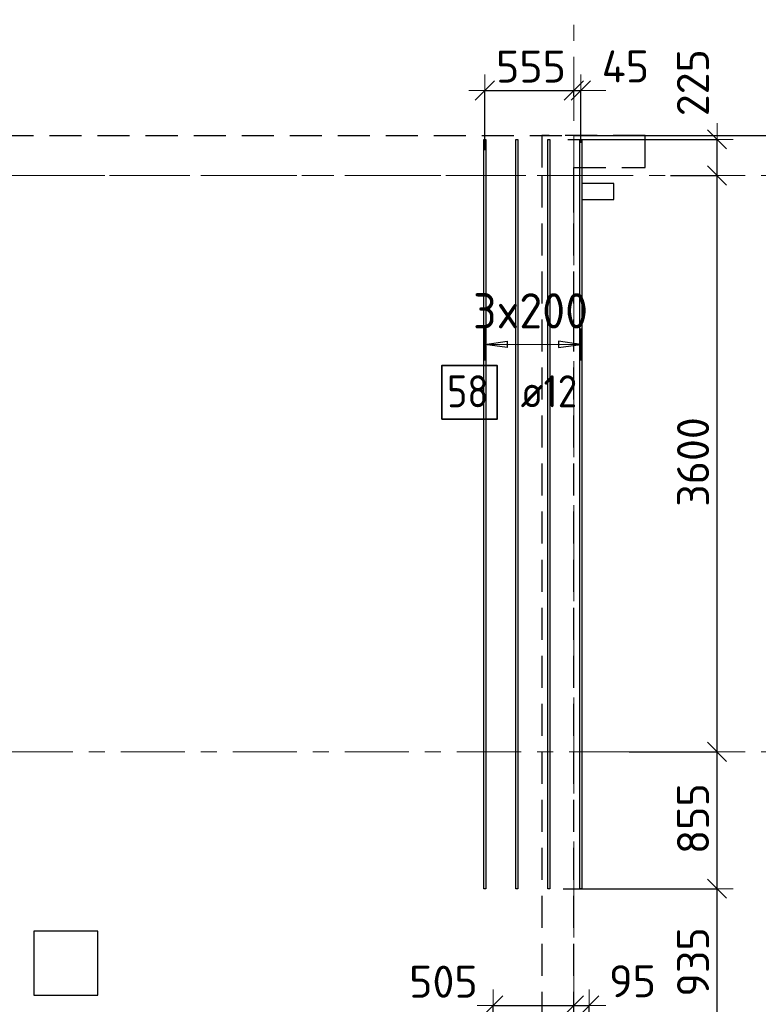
# Model space of a CAD drawing. Header units: metres. Extents: x -38 to 107, y -15 to 21.
# Tile 32 of 89: x 35.24 to 39.85, y 11.22 to 17.37. Entities that reach past the tile are written whole.
import ezdxf

# ---------------------------------------------------------------- set-up
doc = ezdxf.new("R2010")
doc.units = ezdxf.units.M
doc.header["$PDMODE"] = 65
for name, pattern in [('______11', [0.5, 0.4, -0.05, 0, -0.05]), ('______2', [0.27, 0.2, -0.07]), ('______3', [0.5, 0.4, -0.1]), ('______5', [1.1, 0.8, -0.1, 0.1, -0.1])]:
    doc.linetypes.add(name, pattern=pattern)
for name, color, linetype, lineweight in [('XR$2$Осевая линия (1)', 7, '______5', 13), ('XR$2$Размерная линия (1)', 7, 'Continuous', 13), ('XR$3$Балка (1)', 7, '______3', 13), ('XR$3$Перекрытие (1)', 7, 'Continuous', 35), ('XR$3$Размерная линия (1)', 7, 'Continuous', 13)]:
    doc.layers.add(name, color=color, linetype=linetype, lineweight=lineweight)
doc.layers.add('XR$3$Арм.стержн.Доп. Арм верхн.зоны Х', color=7, linetype='Continuous', lineweight=35, true_color=0x8c8cff)
doc.layers.add('XR$5$Стена_ бетон несущ.', color=7, linetype='Continuous', lineweight=70, true_color=0xb4b496)
doc.styles.add('ISOCPEUR', font='txt')
doc.dimstyles.new('DIMSTYLE_3', dxfattribs={"dimtxt": 0.2, "dimasz": 0.2, "dimexe": 0, "dimexo": 0, "dimgap": 0.1, "dimtad": 2, "dimdec": 0, "dimlfac": 1000, "dimrnd": 5, "dimzin": 12, "dimdsep": 46, "dimtxsty": 'ISOCPEUR', "dimblk1": 'ALL_ML_STRICH', "dimblk2": 'ALL_ML_STRICH', "dimsah": 1, "dimcen": 0, "dimclrd": 7, "dimclre": 256, "dimclrt": 7, "dimadec": 0, "dimazin": 0, "dimtfac": 1, "dimtdec": 0, "dimtix": 1, "dimtmove": 2, "dimatfit": 3, "dimfxl": 0, "dimtzin": 0, "dimlwd": 0, "dimlwe": -3, "dimarcsym": 0})
doc.dimstyles.new('DIMSTYLE_6', dxfattribs={"dimtxt": 0.2, "dimasz": 0.2, "dimexe": 0, "dimexo": 0, "dimgap": 0.1, "dimtad": 2, "dimdec": 0, "dimlfac": 1000, "dimrnd": 5, "dimzin": 12, "dimdsep": 46, "dimtxsty": 'ISOCPEUR', "dimblk1": 'ALL_ML_STRICH', "dimblk2": 'ALL_ML_STRICH', "dimsah": 1, "dimcen": 0, "dimclrd": 7, "dimclre": 256, "dimclrt": 7, "dimadec": 0, "dimazin": 0, "dimtfac": 1, "dimtdec": 0, "dimtix": 1, "dimtmove": 2, "dimatfit": 3, "dimfxl": 0, "dimtvp": 1.2, "dimtzin": 0, "dimlwd": 0, "dimlwe": -3, "dimarcsym": 0})

# ---------------------------------------------------------------- blocks, each defined once
blk = doc.blocks.new('ALL_ML_STRICH')
at = {"color": 0, "linetype": 'ByBlock', "lineweight": -2}
for p, q in [((0, -0.5), (0, 0.5)), ((-1, 0), (0.5, 0)), ((-0.3, -0.3), (0.3, 0.3))]:
    blk.add_line(p, q, dxfattribs=at)
blk = doc.blocks.new('*D11')
at = {"layer": 'DEFPOINTS', "color": 7, "linetype": 'Continuous', "lineweight": 13, "transparency": 33554687}
for p in [(0.5, 19.5574), (0.5, 19.3768), (61.6, 17.1197)]:
    blk.add_point(p, dxfattribs=at)
at = {"layer": 'XR$2$Размерная линия (1)', "color": 9, "linetype": 'Continuous', "lineweight": -2, "true_color": 0xc7c7c7, "transparency": 33554687}
for p, q in [((0.5, 19.3568), (0.5, 19.5574)), ((61.6, 17.1397), (61.6, 19.5574))]:
    blk.add_line(p, q, dxfattribs=at)
at = {"layer": 'XR$2$Размерная линия (1)', "color": 7, "linetype": 'Continuous', "lineweight": -2, "transparency": 33554687}
blk.add_line((0.5, 19.5574), (61.6, 19.5574), dxfattribs=at)
at = {"layer": 'XR$2$Размерная линия (1)', "color": 7, "linetype": 'Continuous', "lineweight": 13, "transparency": 33554687, "xscale": 0.2, "yscale": 0.2, "zscale": 0.2, "rotation": 180}
blk.add_blockref('ALL_ML_STRICH', (0.5, 19.5574), dxfattribs=at)
at = {"layer": 'XR$2$Размерная линия (1)', "color": 7, "linetype": 'Continuous', "lineweight": 13, "transparency": 33554687, "xscale": 0.2, "yscale": 0.2, "zscale": 0.2}
blk.add_blockref('ALL_ML_STRICH', (61.6, 19.5574), dxfattribs=at)
at = {"layer": 'XR$2$Размерная линия (1)', "color": 7, "linetype": 'Continuous', "lineweight": 13, "transparency": 33554687, "insert": (31.1, 19.7074), "char_height": 0.2, "width": 1, "attachment_point": 5, "style": 'ISOCPEUR'}
blk.add_mtext('\\A1;{61100}', dxfattribs=at)
blk = doc.blocks.new('*D210')
at = {"layer": 'DEFPOINTS', "color": 7, "linetype": 'Continuous', "lineweight": 13, "transparency": 33554687}
for p in [(38.6131, 11.9452), (38.7, 11.0098), (39.5947, 11.0098)]:
    blk.add_point(p, dxfattribs=at)
at = {"layer": 'XR$3$Размерная линия (1)', "color": 9, "linetype": 'Continuous', "lineweight": -2, "true_color": 0xc7c7c7, "transparency": 33554687}
for p, q in [((38.6331, 11.9452), (39.5947, 11.9452)), ((38.72, 11.0098), (39.5947, 11.0098))]:
    blk.add_line(p, q, dxfattribs=at)
at = {"layer": 'XR$3$Размерная линия (1)', "color": 7, "linetype": 'Continuous', "lineweight": -2, "transparency": 33554687}
blk.add_line((39.5947, 11.0098), (39.5947, 11.9452), dxfattribs=at)
at = {"layer": 'XR$3$Размерная линия (1)', "color": 7, "linetype": 'Continuous', "lineweight": 13, "transparency": 33554687, "xscale": 0.2, "yscale": 0.2, "zscale": 0.2}
for p, rotation in [((39.5947, 11.9452), 90), ((39.5947, 11.0098), 270)]:
    blk.add_blockref('ALL_ML_STRICH', p, dxfattribs=dict(at, rotation=rotation))
at = {"layer": 'XR$3$Размерная линия (1)', "color": 7, "linetype": 'Continuous', "lineweight": 13, "transparency": 33554687, "insert": (39.4447, 11.4875), "char_height": 0.2, "width": 0.6, "attachment_point": 5, "rotation": 90, "style": 'ISOCPEUR'}
blk.add_mtext('\\A1;{935}', dxfattribs=at)
blk = doc.blocks.new('*D211')
at = {"layer": 'DEFPOINTS', "color": 7, "linetype": 'Continuous', "lineweight": 13, "transparency": 33554687}
for p in [(39.0249, 12.8), (38.6131, 11.9452), (39.5947, 11.9452)]:
    blk.add_point(p, dxfattribs=at)
at = {"layer": 'XR$3$Размерная линия (1)', "color": 9, "linetype": 'Continuous', "lineweight": -2, "true_color": 0xc7c7c7, "transparency": 33554687}
for p, q in [((39.0449, 12.8), (39.5947, 12.8)), ((38.6331, 11.9452), (39.5947, 11.9452))]:
    blk.add_line(p, q, dxfattribs=at)
at = {"layer": 'XR$3$Размерная линия (1)', "color": 7, "linetype": 'Continuous', "lineweight": -2, "transparency": 33554687}
blk.add_line((39.5947, 11.9452), (39.5947, 12.8), dxfattribs=at)
at = {"layer": 'XR$3$Размерная линия (1)', "color": 7, "linetype": 'Continuous', "lineweight": 13, "transparency": 33554687, "xscale": 0.2, "yscale": 0.2, "zscale": 0.2}
for p, rotation in [((39.5947, 12.8), 90), ((39.5947, 11.9452), 270)]:
    blk.add_blockref('ALL_ML_STRICH', p, dxfattribs=dict(at, rotation=rotation))
at = {"layer": 'XR$3$Размерная линия (1)', "color": 7, "linetype": 'Continuous', "lineweight": 13, "transparency": 33554687, "insert": (39.4447, 12.3826), "char_height": 0.2, "width": 0.6, "attachment_point": 5, "rotation": 90, "style": 'ISOCPEUR'}
blk.add_mtext('\\A1;{855}', dxfattribs=at)
blk = doc.blocks.new('*D212')
at = {"layer": 'DEFPOINTS', "color": 7, "linetype": 'Continuous', "lineweight": 13, "transparency": 33554687}
for p in [(39.2836, 16.4), (39.0249, 12.8), (39.5947, 12.8)]:
    blk.add_point(p, dxfattribs=at)
at = {"layer": 'XR$3$Размерная линия (1)', "color": 9, "linetype": 'Continuous', "lineweight": -2, "true_color": 0xc7c7c7, "transparency": 33554687}
for p, q in [((39.3036, 16.4), (39.5947, 16.4)), ((39.0449, 12.8), (39.5947, 12.8))]:
    blk.add_line(p, q, dxfattribs=at)
at = {"layer": 'XR$3$Размерная линия (1)', "color": 7, "linetype": 'Continuous', "lineweight": -2, "transparency": 33554687}
blk.add_line((39.5947, 12.8), (39.5947, 16.4), dxfattribs=at)
at = {"layer": 'XR$3$Размерная линия (1)', "color": 7, "linetype": 'Continuous', "lineweight": 13, "transparency": 33554687, "xscale": 0.2, "yscale": 0.2, "zscale": 0.2}
for p, rotation in [((39.5947, 16.4), 90), ((39.5947, 12.8), 270)]:
    blk.add_blockref('ALL_ML_STRICH', p, dxfattribs=dict(at, rotation=rotation))
at = {"layer": 'XR$3$Размерная линия (1)', "color": 7, "linetype": 'Continuous', "lineweight": 13, "transparency": 33554687, "insert": (39.4447, 14.61), "char_height": 0.2, "width": 0.8, "attachment_point": 5, "rotation": 90, "style": 'ISOCPEUR'}
blk.add_mtext('\\A1;{3600}', dxfattribs=at)
blk = doc.blocks.new('*D213')
at = {"layer": 'DEFPOINTS', "color": 7, "linetype": 'Continuous', "lineweight": 13, "transparency": 33554687}
for p in [(38.643, 16.6252), (39.2836, 16.4), (39.5947, 16.4)]:
    blk.add_point(p, dxfattribs=at)
at = {"layer": 'XR$3$Размерная линия (1)', "color": 9, "linetype": 'Continuous', "lineweight": -2, "true_color": 0xc7c7c7, "transparency": 33554687}
for p, q in [((38.663, 16.6252), (39.5947, 16.6252)), ((39.3036, 16.4), (39.5947, 16.4))]:
    blk.add_line(p, q, dxfattribs=at)
at = {"layer": 'XR$3$Размерная линия (1)', "color": 7, "linetype": 'Continuous', "lineweight": -2, "transparency": 33554687}
blk.add_line((39.5947, 16.4), (39.5947, 16.6252), dxfattribs=at)
at = {"layer": 'XR$3$Размерная линия (1)', "color": 7, "linetype": 'Continuous', "lineweight": 13, "transparency": 33554687, "xscale": 0.2, "yscale": 0.2, "zscale": 0.2}
for p, rotation in [((39.5947, 16.6252), 90), ((39.5947, 16.4), 270)]:
    blk.add_blockref('ALL_ML_STRICH', p, dxfattribs=dict(at, rotation=rotation))
at = {"layer": 'XR$3$Размерная линия (1)', "color": 7, "linetype": 'Continuous', "lineweight": 13, "transparency": 33554687, "insert": (39.4437, 16.9791), "char_height": 0.2, "width": 0.6, "attachment_point": 5, "rotation": 90, "style": 'ISOCPEUR'}
blk.add_mtext('\\A1;{225}', dxfattribs=at)
blk = doc.blocks.new('*D214')
at = {"layer": 'DEFPOINTS', "color": 7, "linetype": 'Continuous', "lineweight": 13, "transparency": 33554687}
for p in [(38.1442, 16.9299), (38.7, 16.874), (38.1442, 16.5377)]:
    blk.add_point(p, dxfattribs=at)
at = {"layer": 'XR$3$Размерная линия (1)', "color": 9, "linetype": 'Continuous', "lineweight": -2, "true_color": 0xc7c7c7, "transparency": 33554687}
for p, q in [((38.1442, 16.5577), (38.1442, 16.9299)), ((38.7, 16.894), (38.7, 16.9299))]:
    blk.add_line(p, q, dxfattribs=at)
at = {"layer": 'XR$3$Размерная линия (1)', "color": 7, "linetype": 'Continuous', "lineweight": -2, "transparency": 33554687}
blk.add_line((38.1442, 16.9299), (38.7, 16.9299), dxfattribs=at)
at = {"layer": 'XR$3$Размерная линия (1)', "color": 7, "linetype": 'Continuous', "lineweight": 13, "transparency": 33554687, "xscale": 0.2, "yscale": 0.2, "zscale": 0.2, "rotation": 180}
blk.add_blockref('ALL_ML_STRICH', (38.1442, 16.9299), dxfattribs=at)
at = {"layer": 'XR$3$Размерная линия (1)', "color": 7, "linetype": 'Continuous', "lineweight": 13, "transparency": 33554687, "xscale": 0.2, "yscale": 0.2, "zscale": 0.2}
blk.add_blockref('ALL_ML_STRICH', (38.7, 16.9299), dxfattribs=at)
at = {"layer": 'XR$3$Размерная линия (1)', "color": 7, "linetype": 'Continuous', "lineweight": 13, "transparency": 33554687, "insert": (38.4321, 17.0799), "char_height": 0.2, "width": 0.6, "attachment_point": 5, "style": 'ISOCPEUR'}
blk.add_mtext('\\A1;{555}', dxfattribs=at)
blk = doc.blocks.new('*D215')
at = {"layer": 'DEFPOINTS', "color": 7, "linetype": 'Continuous', "lineweight": 13, "transparency": 33554687}
for p in [(38.7, 16.9299), (38.7, 16.874), (38.7442, 16.5833)]:
    blk.add_point(p, dxfattribs=at)
at = {"layer": 'XR$3$Размерная линия (1)', "color": 9, "linetype": 'Continuous', "lineweight": -2, "true_color": 0xc7c7c7, "transparency": 33554687}
for p, q in [((38.7, 16.894), (38.7, 16.9299)), ((38.7442, 16.6033), (38.7442, 16.9299))]:
    blk.add_line(p, q, dxfattribs=at)
at = {"layer": 'XR$3$Размерная линия (1)', "color": 7, "linetype": 'Continuous', "lineweight": -2, "transparency": 33554687}
blk.add_line((38.7, 16.9299), (38.7442, 16.9299), dxfattribs=at)
at = {"layer": 'XR$3$Размерная линия (1)', "color": 7, "linetype": 'Continuous', "lineweight": 13, "transparency": 33554687, "xscale": 0.2, "yscale": 0.2, "zscale": 0.2}
blk.add_blockref('ALL_ML_STRICH', (38.7442, 16.9299), dxfattribs=at)
at = {"layer": 'XR$3$Размерная линия (1)', "color": 7, "linetype": 'Continuous', "lineweight": 13, "transparency": 33554687, "xscale": 0.2, "yscale": 0.2, "zscale": 0.2, "rotation": 180}
blk.add_blockref('ALL_ML_STRICH', (38.7, 16.9299), dxfattribs=at)
at = {"layer": 'XR$3$Размерная линия (1)', "color": 7, "linetype": 'Continuous', "lineweight": 13, "transparency": 33554687, "insert": (39.022, 17.0806), "char_height": 0.2, "width": 0.4, "attachment_point": 5, "style": 'ISOCPEUR'}
blk.add_mtext('\\A1;{45}', dxfattribs=at)
blk = doc.blocks.new('*D216')
at = {"layer": 'DEFPOINTS', "color": 7, "linetype": 'Continuous', "lineweight": 13, "transparency": 33554687}
for p in [(38.1964, 11.2161), (38.7, 11.1346), (38.1964, 10.9156)]:
    blk.add_point(p, dxfattribs=at)
at = {"layer": 'XR$3$Размерная линия (1)', "color": 9, "linetype": 'Continuous', "lineweight": -2, "true_color": 0xc7c7c7, "transparency": 33554687}
for p, q in [((38.1964, 10.9356), (38.1964, 11.2161)), ((38.7, 11.2161), (38.7, 11.2161))]:
    blk.add_line(p, q, dxfattribs=at)
at = {"layer": 'XR$3$Размерная линия (1)', "color": 7, "linetype": 'Continuous', "lineweight": -2, "transparency": 33554687}
blk.add_line((38.1964, 11.2161), (38.7, 11.2161), dxfattribs=at)
at = {"layer": 'XR$3$Размерная линия (1)', "color": 7, "linetype": 'Continuous', "lineweight": 13, "transparency": 33554687, "xscale": 0.2, "yscale": 0.2, "zscale": 0.2, "rotation": 180}
blk.add_blockref('ALL_ML_STRICH', (38.1964, 11.2161), dxfattribs=at)
at = {"layer": 'XR$3$Размерная линия (1)', "color": 7, "linetype": 'Continuous', "lineweight": 13, "transparency": 33554687, "xscale": 0.2, "yscale": 0.2, "zscale": 0.2}
blk.add_blockref('ALL_ML_STRICH', (38.7, 11.2161), dxfattribs=at)
at = {"layer": 'XR$3$Размерная линия (1)', "color": 7, "linetype": 'Continuous', "lineweight": 13, "transparency": 33554687, "insert": (37.8853, 11.3644), "char_height": 0.2, "width": 0.6, "attachment_point": 5, "style": 'ISOCPEUR'}
blk.add_mtext('\\A1;{505}', dxfattribs=at)
blk = doc.blocks.new('*D217')
at = {"layer": 'DEFPOINTS', "color": 7, "linetype": 'Continuous', "lineweight": 13, "transparency": 33554687}
for p in [(38.7, 11.2161), (38.7, 11.1346), (38.7964, 10.9602)]:
    blk.add_point(p, dxfattribs=at)
at = {"layer": 'XR$3$Размерная линия (1)', "color": 9, "linetype": 'Continuous', "lineweight": -2, "true_color": 0xc7c7c7, "transparency": 33554687}
for p, q in [((38.7, 11.2161), (38.7, 11.2161)), ((38.7964, 10.9802), (38.7964, 11.2161))]:
    blk.add_line(p, q, dxfattribs=at)
at = {"layer": 'XR$3$Размерная линия (1)', "color": 7, "linetype": 'Continuous', "lineweight": -2, "transparency": 33554687}
blk.add_line((38.7, 11.2161), (38.7964, 11.2161), dxfattribs=at)
at = {"layer": 'XR$3$Размерная линия (1)', "color": 7, "linetype": 'Continuous', "lineweight": 13, "transparency": 33554687, "xscale": 0.2, "yscale": 0.2, "zscale": 0.2}
blk.add_blockref('ALL_ML_STRICH', (38.7964, 11.2161), dxfattribs=at)
at = {"layer": 'XR$3$Размерная линия (1)', "color": 7, "linetype": 'Continuous', "lineweight": 13, "transparency": 33554687, "xscale": 0.2, "yscale": 0.2, "zscale": 0.2, "rotation": 180}
blk.add_blockref('ALL_ML_STRICH', (38.7, 11.2161), dxfattribs=at)
at = {"layer": 'XR$3$Размерная линия (1)', "color": 7, "linetype": 'Continuous', "lineweight": 13, "transparency": 33554687, "insert": (39.0666, 11.3672), "char_height": 0.2, "width": 0.4, "attachment_point": 5, "style": 'ISOCPEUR'}
blk.add_mtext('\\A1;{95}', dxfattribs=at)

msp = doc.modelspace()

# ---------------------------------------------------------------- linework, layer by layer
at = {"layer": 'XR$2$Осевая линия (1)', "color": 253, "linetype": '______11', "lineweight": 13, "true_color": 0xa0a0a0, "transparency": 33554687}
for p, q in [((38.7, 8.34), (38.7, 19.78)), ((-2.63, 16.4), (62.6, 16.4)), ((-2.63, 12.8), (62.6, 12.8))]:
    msp.add_line(p, q, dxfattribs=at)
at = {"layer": 'XR$3$Арм.стержн.Доп. Арм верхн.зоны Х', "color": 253, "linetype": 'Continuous', "lineweight": -3, "true_color": 0xa0a0a0, "transparency": 33554687}
for p, q in [((38.1442, 15.3442), (38.1442, 15.4442)), ((38.7442, 15.3442), (38.7442, 15.4442)), ((38.1442, 15.3442), (38.1442, 15.2442)), ((38.7442, 15.3442), (38.7442, 15.2442))]:
    msp.add_line(p, q, dxfattribs=at)
at = {"layer": 'XR$3$Арм.стержн.Доп. Арм верхн.зоны Х', "color": 7, "linetype": 'Continuous', "lineweight": 25, "transparency": 33554687}
for p, q in [((38.1442, 15.3442), (38.2842, 15.3642)), ((38.2842, 15.3242), (38.1442, 15.3442)), ((38.2842, 15.3642), (38.2842, 15.3242)), ((38.7442, 15.3442), (38.6042, 15.3642)), ((38.6042, 15.3642), (38.6042, 15.3242)), ((38.6042, 15.3242), (38.7442, 15.3442))]:
    msp.add_line(p, q, dxfattribs=at)
at = {"layer": 'XR$3$Арм.стержн.Доп. Арм верхн.зоны Х', "color": 7, "linetype": 'Continuous', "lineweight": 13, "transparency": 33554687}
for p, q in [((38.1442, 15.3442), (38.1442, 15.3442)), ((38.1442, 15.3442), (38.7442, 15.3442)), ((38.7442, 15.3442), (38.7442, 15.3442))]:
    msp.add_line(p, q, dxfattribs=at)
at = {"layer": 'XR$3$Арм.стержн.Доп. Арм верхн.зоны Х', "color": 34, "linetype": 'Continuous', "lineweight": 25, "transparency": 33554687}
for points in [[(38.1382, 11.9452), (38.1382, 16.6252), (38.1502, 16.6252), (38.1502, 11.9452), (38.1382, 11.9452)], [(38.3382, 11.9452), (38.3382, 16.6252), (38.3502, 16.6252), (38.3502, 11.9452), (38.3382, 11.9452)], [(38.5382, 11.9452), (38.5382, 16.6252), (38.5502, 16.6252), (38.5502, 11.9452), (38.5382, 11.9452)], [(38.7382, 11.9452), (38.7382, 16.6252), (38.7502, 16.6252), (38.7502, 11.9452), (38.7382, 11.9452)]]:
    msp.add_lwpolyline(points, dxfattribs=at)
at = {"layer": 'XR$3$Арм.стержн.Доп. Арм верхн.зоны Х', "color": 7, "linetype": 'Continuous', "lineweight": 35, "transparency": 33554687}
msp.add_lwpolyline([(37.8748, 14.8783), (38.2214, 14.8783), (38.2214, 15.2117), (37.8748, 15.2117), (37.8748, 14.8783)], dxfattribs=at)
at = {"layer": 'XR$3$Балка (1)', "color": 7, "linetype": '______2', "lineweight": 25, "transparency": 33554687}
msp.add_line((32.725, 16.6502), (38.7, 16.6502), dxfattribs=at)
at = {"layer": 'XR$3$Балка (1)', "color": 7, "linetype": '______2', "lineweight": 18, "transparency": 33554687}
msp.add_line((38.7, 16.6502), (38.7, 16.6502), dxfattribs=at)
at = {"layer": 'XR$3$Перекрытие (1)', "color": 7, "linetype": 'Continuous', "lineweight": 25, "transparency": 33554687}
for p, q in [((38.7, 16.6502), (41.0797, 16.6502)), ((38.75, 16.3503), (38.75, 16.2503)), ((38.95, 16.3503), (38.75, 16.3503)), ((38.95, 16.2503), (38.95, 16.3503)), ((38.75, 16.2503), (38.95, 16.2503)), ((35.3269, 11.6802), (35.3269, 11.2802)), ((35.7269, 11.6802), (35.3269, 11.6802)), ((35.7269, 11.2802), (35.7269, 11.6802)), ((35.3269, 11.2802), (35.7269, 11.2802))]:
    msp.add_line(p, q, dxfattribs=at)
at = {"layer": 'XR$3$Перекрытие (1)', "color": 7, "linetype": '______2', "lineweight": 18, "transparency": 33554687}
for p, q in [((38.7, 16.6502), (38.7, 16.4002)), ((38.7, 16.4002), (32.725, 16.4002))]:
    msp.add_line(p, q, dxfattribs=at)
at = {"layer": 'XR$5$Стена_ бетон несущ.', "color": 253, "linetype": '______2', "lineweight": -3, "true_color": 0xa0a0a0, "transparency": 33554687}
for p, q in [((38.5, 16.65), (38.5, 16.4)), ((39.145, 16.65), (38.5, 16.65)), ((39.145, 16.45), (39.145, 16.65)), ((38.7, 16.2493), (38.7, 16.45)), ((38.7, 16.45), (39.145, 16.45)), ((38.5, 16.4), (38.5, 10.6)), ((38.7, 16.1693), (38.7, 16.2493)), ((38.7, 9), (38.7, 16.1693))]:
    msp.add_line(p, q, dxfattribs=at)

# ---------------------------------------------------------------- texts
at = {"layer": 'XR$3$Арм.стержн.Доп. Арм верхн.зоны Х', "color": 7, "linetype": 'Continuous', "lineweight": 13, "transparency": 33554687, "insert": (38.0702, 15.4442), "char_height": 0.22, "width": 0.873359, "attachment_point": 7, "style": 'ISOCPEUR'}
msp.add_mtext('\\W0.95;3x200', dxfattribs=at)
at = {"layer": 'XR$3$Арм.стержн.Доп. Арм верхн.зоны Х', "color": 7, "linetype": 'Continuous', "lineweight": 25, "transparency": 33554687, "char_height": 0.2, "attachment_point": 7, "style": 'ISOCPEUR'}
for s, insert, width in [('\\W0.87;58', (37.9081, 14.9517), 0.367208), ('\\W0.89; ø12 ', (38.2548, 14.9517), 0.749105)]:
    msp.add_mtext(s, dxfattribs=dict(at, insert=insert, width=width))

# ---------------------------------------------------------------- dimensions: what is measured, and where the dimension line sits
at = {"layer": 'XR$2$Размерная линия (1)', "color": 7, "linetype": 'Continuous', "lineweight": 13, "transparency": 33554687}
dim = msp.add_linear_dim(base=(61.6, 19.5574), p1=(0.5, 19.3568), p2=(61.6, 17.1397), dimstyle='DIMSTYLE_3', override={"dimpost": '<>', "dimclrd": 7, "dimclre": 9, "dimclrt": 7, "dimlwd": 0, "dimlwe": 65533}, dxfattribs=at)
dim.commit()
dim.dimension.update_dxf_attribs({"geometry": '*D11', "text_midpoint": (31.1, 19.7074), "dimtype": 160})
at = {"layer": 'XR$3$Размерная линия (1)', "color": 7, "linetype": 'Continuous', "lineweight": 13, "transparency": 33554687}
for base, p1, p2, dimstyle, picture, middle in [((39.5947, 16.6252), (39.3036, 16.4), (38.663, 16.6252), 'DIMSTYLE_6', '*D213', (39.4437, 16.9791)), ((39.5947, 16.4), (39.0449, 12.8), (39.3036, 16.4), 'DIMSTYLE_3', '*D212', (39.4447, 14.61)), ((39.5947, 12.8), (38.6331, 11.9452), (39.0449, 12.8), 'DIMSTYLE_3', '*D211', (39.4447, 12.3826)), ((39.5947, 11.9452), (38.72, 11.0098), (38.6331, 11.9452), 'DIMSTYLE_3', '*D210', (39.4447, 11.4875))]:
    dim = msp.add_linear_dim(base=base, p1=p1, p2=p2, angle=90, dimstyle=dimstyle, override={"dimpost": '<>', "dimclrd": 7, "dimclre": 9, "dimclrt": 7, "dimlwd": 0, "dimlwe": 65533}, dxfattribs=at)
    dim.commit()
    dim.dimension.update_dxf_attribs({"geometry": picture, "text_midpoint": middle, "dimtype": 160})
for base, p1, p2, picture, middle in [((38.7, 16.9299), (38.1442, 16.5577), (38.7, 16.894), '*D214', (38.4321, 17.0799)), ((38.7442, 16.9299), (38.7, 16.894), (38.7442, 16.6033), '*D215', (39.022, 17.0806)), ((38.7, 11.2161), (38.1964, 10.9356), (38.7, 11.2161), '*D216', (37.8853, 11.3644)), ((38.7964, 11.2161), (38.7, 11.2161), (38.7964, 10.9802), '*D217', (39.0666, 11.3672))]:
    dim = msp.add_linear_dim(base=base, p1=p1, p2=p2, dimstyle='DIMSTYLE_6', override={"dimpost": '<>', "dimclrd": 7, "dimclre": 9, "dimclrt": 7, "dimlwd": 0, "dimlwe": 65533}, dxfattribs=at)
    dim.commit()
    dim.dimension.update_dxf_attribs({"geometry": picture, "text_midpoint": middle, "dimtype": 160})

doc.saveas('drawing.dxf')
